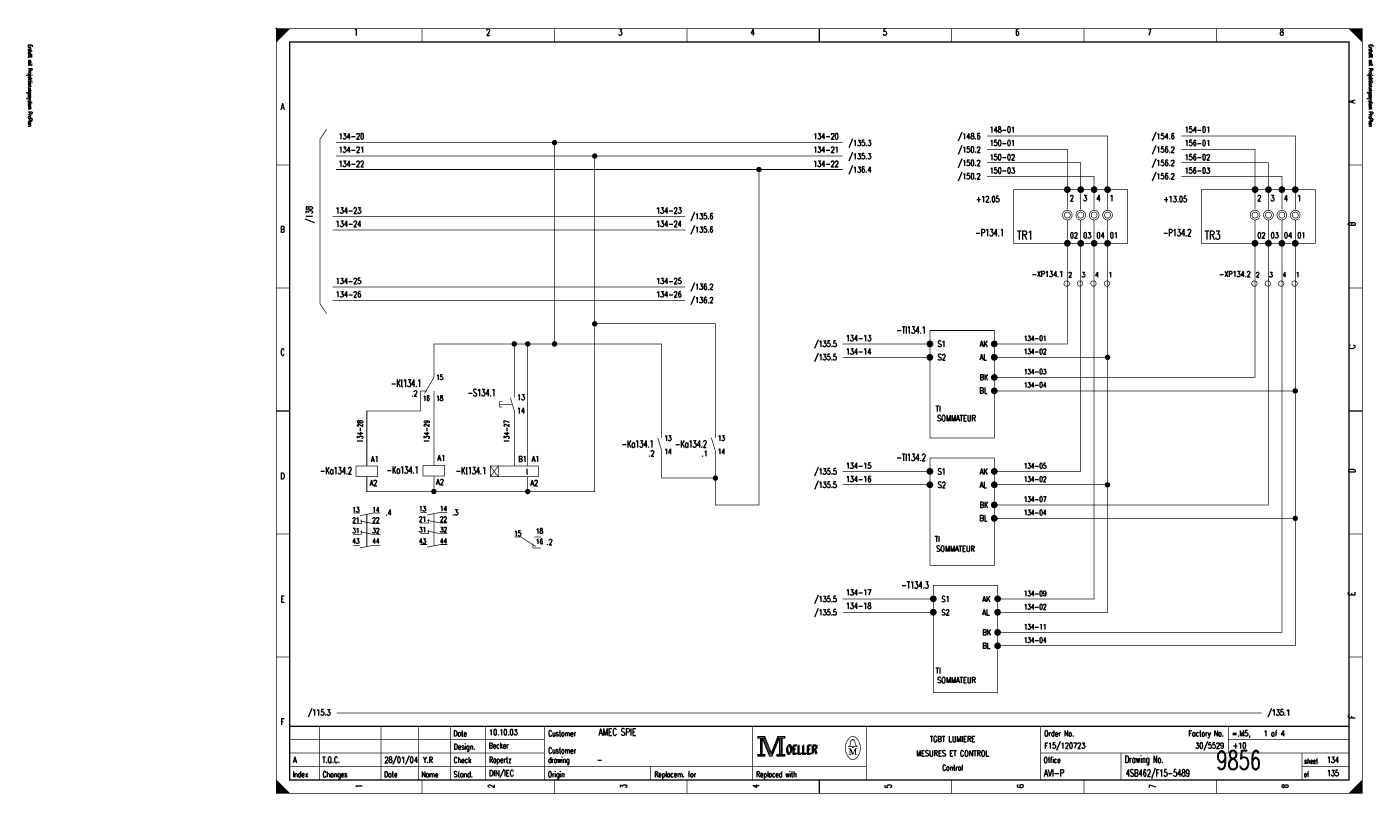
# Model space of a CAD drawing. Header units: centimetres. Extents: x 0 to 491, y -1040 to 69.
# Tile 89 of 181: x 191 to 241, y -520 to -491. Entities that reach past the tile are written whole.
import ezdxf
from ezdxf.enums import TextEntityAlignment as Align

# ---------------------------------------------------------------- set-up
doc = ezdxf.new("R2010")
doc.units = ezdxf.units.CM
doc.header["$MEASUREMENT"] = 0
doc.linetypes.add('GESTRICHELT', pattern=[3.75, 3, -0.75])
doc.linetypes.add('STRICH-PUNKT', pattern=[4.7, 3, -0.75, 0.2, -0.75])
doc.layers.get('0').update_dxf_attribs({"color": 9, "linetype": 'CONTINUOUS'})
doc.styles.get("Standard").update_dxf_attribs({"font": 'romans.shx', "bigfont": 'TXT.shx'})

# ---------------------------------------------------------------- blocks, each defined once
blk = doc.blocks.new('BCIRCLE_FILLED')
at = {"color": 0, "linetype": 'Continuous', "const_width": 1, "flags": 128}
blk.add_lwpolyline([(0.5, 0, 1), (-0.5, 0, 1)], format="xyb", close=True, dxfattribs=at)

msp = doc.modelspace()

# ---------------------------------------------------------------- linework, layer by layer
at = {"color": 0}
for points, const_width in [([(199.95, -491.5), (200.05, -491.5)], 0.025), ([(199.95, -491.5), (200.05, -491.5)], 0.025), ([(199.95, -491.5), (200.05, -491.5)], 0.025), ([(199.95, -491.5), (200.05, -491.5)], 0.025), ([(199.95, -491.5), (200.05, -491.5)], 0.025), ([(199.95, -491.5), (200.05, -491.5)], 0.025), ([(200, -491.45), (200, -491.55)], 0.025), ([(200, -491.45), (200, -491.55)], 0.025), ([(200, -491.45), (200, -491.55)], 0.025), ([(200, -491.45), (200, -491.55)], 0.025), ([(200, -491.45), (200, -491.55)], 0.025), ([(200, -491.45), (200, -491.55)], 0.025), ([(205.438, -491.5), (205.438, -492)], 0.025), ([(210.375, -491.5), (210.375, -492)], 0.025), ([(215.312, -491.5), (215.312, -492)], 0.025), ([(220.25, -492), (220.25, -491.5)], 0.05), ([(220.25, -491.5), (220.25, -492)], 0.025), ([(225.188, -491.5), (225.188, -492)], 0.025), ([(230.125, -491.5), (230.125, -492)], 0.025), ([(235.062, -491.5), (235.062, -492)], 0.025), ([(201.875, -495.25), (201.625, -495.625)], 0.025), ([(201.625, -495.625), (201.625, -501.75)], 0.025), ([(200, -496.583), (200.5, -496.583)], 0.025), ([(240.5, -496.583), (240, -496.583)], 0.025), ([(229.5, -498.25), (229.5, -497.5)], 0.025), ([(230, -498.25), (230, -497.5)], 0.025), ([(230.5, -498.25), (230.5, -497.5)], 0.025), ([(231, -498.25), (231, -497.5)], 0.025), ([(236.5, -498.25), (236.5, -497.5)], 0.025), ([(237, -498.25), (237, -497.5)], 0.025), ([(237.5, -498.25), (237.5, -497.5)], 0.025), ([(238, -498.25), (238, -497.5)], 0.025), ([(229.5, -498.65), (229.5, -499.5)], 0.025), ([(230, -498.65), (230, -499.5)], 0.025), ([(230.5, -498.65), (230.5, -499.5)], 0.025), ([(231, -498.65), (231, -499.5)], 0.025), ([(236.5, -498.65), (236.5, -499.5)], 0.025), ([(237, -498.65), (237, -499.5)], 0.025), ([(237.5, -498.65), (237.5, -499.5)], 0.025), ([(238, -498.65), (238, -499.5)], 0.025), ([(200, -501.167), (200.5, -501.167)], 0.025), ([(240.5, -501.167), (240, -501.167)], 0.025), ([(201.625, -501.75), (201.875, -502.125)], 0.025), ([(205.875, -504.5), (205.525, -505.1)], 0.025), ([(205.375, -505), (205.625, -505)], 0.025), ([(205.375, -505.25), (205.375, -505)], 0.025), ([(205.875, -505.25), (205.875, -505)], 0.025), ([(208.725, -505.25), (208.875, -505.75)], 0.025), ([(200.5, -505.75), (200, -505.75)], 0.05), ([(200, -505.75), (200.5, -505.75)], 0.025), ([(240, -505.75), (240.5, -505.75)], 0.05), ([(240.5, -505.75), (240, -505.75)], 0.025), ([(214.225, -506.75), (214.375, -507.25)], 0.025), ([(216.225, -506.75), (216.375, -507.25)], 0.025), ([(202.875, -509.55), (203.125, -509.55)], 0.025), ([(205.375, -509.525), (205.625, -509.525)], 0.025), ([(200, -510.333), (200.5, -510.333)], 0.025), ([(209.625, -510.45), (209.875, -510.45)], 0.025), ([(240.5, -510.333), (240, -510.333)], 0.025), ([(202.875, -510.75), (203.125, -510.75)], 0.025), ([(205.375, -510.725), (205.625, -510.725)], 0.025), ([(200, -514.917), (200.5, -514.917)], 0.025), ([(240.5, -514.917), (240, -514.917)], 0.025), ([(240, -517.5), (200.5, -517.5)], 0.05), ([(201.6, -519.5), (201.6, -517.5)], 0.025), ([(203.9, -519.5), (203.9, -517.5)], 0.025), ([(205.3, -519.5), (205.3, -517.5)], 0.025), ([(206.5, -517.5), (206.5, -519.5)], 0.025), ([(207.8, -517.5), (207.8, -519.5)], 0.025), ([(210, -517.5), (210, -519.5)], 0.025), ([(217.75, -517.5), (217.75, -519.5)], 0.025), ([(222, -517.5), (222, -519.5)], 0.025), ([(228.5, -517.5), (228.5, -519.5)], 0.025), ([(235.5, -517.5), (235.5, -518.5)], 0.025), ([(200.5, -518), (210, -518)], 0.025), ([(218.15, -517.95), (218.4, -518.58)], 0.025), ([(218.47, -518.51), (218.7, -517.94)], 0.025), ([(221.46, -518.01), (221.55, -518.01)], 0.025), ([(235.5, -518), (240, -518)], 0.025), ([(200.5, -518.5), (210, -518.5)], 0.025), ([(218.4, -518.58), (218.46, -518.58)], 0.025), ([(221.35, -518.33), (221.42, -518.33)], 0.025), ([(221.39, -518.54), (221.43, -518.54)], 0.025), ([(221.42, -518.33), (221.51, -518.54)], 0.025), ([(221.51, -518.54), (221.59, -518.33)], 0.025), ([(221.65, -518.54), (221.57, -518.54)], 0.025), ([(221.59, -518.54), (221.59, -518.33)], 0.025), ([(221.59, -518.33), (221.65, -518.33)], 0.025), ([(221.61, -518.33), (221.61, -518.54)], 0.025), ([(228.5, -518.5), (240, -518.5)], 0.025), ([(231.5, -518.5), (231.5, -519.5)], 0.025), ([(238.25, -518.5), (238.25, -519.5)], 0.025), ([(200.5, -519), (222, -519)], 0.025), ([(213.95, -519), (213.95, -519.5)], 0.025), ([(238.25, -519), (240, -519)], 0.025), ([(205.438, -520), (205.438, -519.5)], 0.025), ([(210.375, -520), (210.375, -519.5)], 0.025), ([(215.312, -520), (215.312, -519.5)], 0.025), ([(220.25, -519.5), (220.25, -520)], 0.05), ([(220.25, -520), (220.25, -519.5)], 0.025), ([(225.188, -520), (225.188, -519.5)], 0.025), ([(230.125, -520), (230.125, -519.5)], 0.025), ([(235.062, -520), (235.062, -519.5)], 0.025), ([(240.5, -519.5), (240, -520)], 0.025), ([(200.475, -520), (200.475, -519.975)], 0.025)]:
    msp.add_lwpolyline(points, dxfattribs=dict(at, const_width=const_width))
at = {"color": 0, "const_width": 0.025, "flags": 128}
for points in [[(200, -505.75), (200, -491.5), (240.5, -491.5), (240.5, -520), (200, -520), (200, -505.75)], [(200, -491.5), (200.5, -491.5), (200, -492), (200, -491.5)], [(200.025, -491.5), (200.025, -491.975), (200.05, -491.95), (200.05, -491.5), (200.075, -491.5), (200.075, -491.925), (200.1, -491.9), (200.1, -491.5), (200.125, -491.5), (200.125, -491.875), (200.15, -491.85), (200.15, -491.5), (200.175, -491.5), (200.175, -491.825), (200.2, -491.8)], [(200.2, -491.8), (200.2, -491.5), (200.225, -491.5), (200.225, -491.775), (200.25, -491.75), (200.25, -491.5), (200.275, -491.5), (200.275, -491.725), (200.3, -491.7), (200.3, -491.5), (200.325, -491.5), (200.325, -491.675), (200.35, -491.65), (200.35, -491.5), (200.375, -491.5)], [(200.375, -491.5), (200.375, -491.625), (200.4, -491.6), (200.4, -491.5), (200.425, -491.5), (200.425, -491.575), (200.45, -491.55), (200.45, -491.5), (200.475, -491.5), (200.475, -491.525)], [(240, -491.5), (240.5, -492), (240.475, -491.975), (240.475, -491.5), (240.45, -491.5), (240.45, -491.95), (240.425, -491.925), (240.425, -491.5), (240.4, -491.5), (240.4, -491.9), (240.375, -491.875), (240.375, -491.5), (240.35, -491.5), (240.35, -491.85), (240.325, -491.825)], [(240.15, -491.65), (240.15, -491.5), (240.125, -491.5), (240.125, -491.625), (240.1, -491.6), (240.1, -491.5), (240.075, -491.5), (240.075, -491.575), (240.05, -491.55), (240.05, -491.5), (240.025, -491.5), (240.025, -491.525)], [(240.325, -491.825), (240.325, -491.5), (240.3, -491.5), (240.3, -491.8), (240.275, -491.775), (240.275, -491.5), (240.25, -491.5), (240.25, -491.75), (240.225, -491.725), (240.225, -491.5), (240.2, -491.5), (240.2, -491.7), (240.175, -491.675), (240.175, -491.5), (240.15, -491.5)], [(231, -497.5), (231, -495.5), (226.5, -495.5)], [(238, -497.5), (238, -495.5), (233.75, -495.5)], [(221.125, -495.75), (202.225, -495.75)], [(210.375, -495.75), (210.375, -503.25), (209.375, -503.25)], [(229.5, -497.5), (229.5, -496), (226.5, -496)], [(236.5, -497.5), (236.5, -496), (233.75, -496)], [(221.125, -496.25), (202.225, -496.25)], [(216.375, -506.75), (216.375, -502.5), (211.875, -502.5), (211.875, -496.25)], [(230, -497.5), (230, -496.5), (226.5, -496.5)], [(237, -497.5), (237, -496.5), (233.75, -496.5)], [(221.125, -496.75), (202.225, -496.75)], [(218, -496.75), (218, -509.25), (216.375, -509.25), (216.375, -508.25)], [(230.5, -497.5), (230.5, -497), (226.5, -497)], [(237.5, -497.5), (237.5, -497), (233.75, -497)], [(215.25, -498.5), (202.1, -498.5)], [(215.25, -499), (202.1, -499)], [(229.5, -499.5), (229.5, -503.25), (226.75, -503.25)], [(230, -499.5), (230, -508), (226.75, -508)], [(231, -499.5), (231, -503.75), (226.75, -503.75)], [(230.5, -499.5), (230.5, -512.75), (226.875, -512.75)], [(226.9, -504.5), (236.5, -504.5), (236.5, -499.5)], [(226.9, -505), (238, -505), (238, -499.5)], [(226.9, -509.25), (237, -509.25), (237, -499.5)], [(237.5, -499.5), (237.5, -514), (226.9, -514)], [(215.25, -501.125), (202.1, -501.125)], [(215.25, -501.625), (202.1, -501.625)], [(211.875, -502.5), (211.875, -508.75), (209.375, -508.75)], [(205.875, -504.5), (205.875, -503.25), (208.875, -503.25)], [(208.875, -505.25), (208.875, -503.25), (209.375, -503.25), (209.375, -507.8)], [(210.375, -503.25), (214.375, -503.25), (214.375, -506.75)], [(224.375, -503.25), (221.125, -503.25)], [(224.375, -503.75), (221.125, -503.75)], [(231, -503.75), (231, -508.5)], [(226.9, -514.5), (238, -514.5), (238, -505)], [(203.375, -507.8), (203.375, -505.75), (205.375, -505.75), (205.375, -505.25)], [(205.875, -507.775), (205.875, -505.25)], [(208.425, -505.4), (208.325, -505.4), (208.325, -505.6), (208.425, -505.6)], [(208.875, -507.8), (208.875, -505.75)], [(216.375, -507.25), (216.375, -508.25), (214.375, -508.25), (214.375, -507.25)], [(207.975, -508.2), (209.775, -508.2), (209.775, -507.8), (207.975, -507.8), (207.975, -508.2), (208.275, -507.8), (208.275, -508.2), (207.975, -507.8)], [(224.375, -508), (221.125, -508)], [(205.875, -508.75), (203.375, -508.75), (203.375, -508.2)], [(209.375, -508.2), (209.375, -508.75), (205.875, -508.75), (205.875, -508.175)], [(224.375, -508.5), (221.125, -508.5)], [(226.75, -508.5), (231, -508.5), (231, -513.25), (226.875, -513.25)], [(203.125, -509.65), (203.625, -509.55), (203.875, -509.55)], [(205.625, -509.625), (206.125, -509.525), (206.375, -509.525)], [(202.875, -509.95), (203.175, -509.95), (203.175, -509.8)], [(203.125, -509.85), (203.625, -509.95), (203.875, -509.95)], [(205.375, -509.925), (205.675, -509.925), (205.675, -509.775)], [(205.625, -509.825), (206.125, -509.925), (206.375, -509.925)], [(238, -509.75), (226.9, -509.75)], [(202.875, -510.35), (203.175, -510.35), (203.175, -510.2)], [(203.125, -510.25), (203.625, -510.35), (203.875, -510.35)], [(205.375, -510.325), (205.675, -510.325), (205.675, -510.175)], [(205.625, -510.225), (206.125, -510.325), (206.375, -510.325)], [(208.875, -510.45), (209.125, -510.45), (209.675, -510.8)], [(203.125, -510.85), (203.625, -510.75), (203.875, -510.75)], [(205.625, -510.825), (206.125, -510.725), (206.375, -510.725)], [(209.575, -510.7), (209.575, -510.85), (209.875, -510.85)], [(224.5, -512.75), (221.125, -512.75)], [(224.5, -513.25), (221.125, -513.25)], [(217.95, -517.88), (217.95, -517.95), (218.05, -517.95), (218.05, -518.55), (217.95, -518.55), (217.95, -518.62), (218.22, -518.62), (218.22, -518.55), (218.12, -518.55), (218.12, -517.95), (218.22, -517.95), (218.22, -517.88), (217.95, -517.88)], [(218.07, -517.93), (218.07, -518.57), (218.1, -518.57), (218.1, -517.93)], [(218.12, -517.95), (218.39, -518.62), (218.49, -518.62), (218.76, -517.95)], [(218.18, -517.95), (218.42, -518.54), (218.46, -518.54)], [(218.22, -517.88), (218.46, -518.48), (218.7, -517.88)], [(218.22, -517.95), (218.44, -518.51), (218.47, -518.51)], [(218.46, -518.58), (218.49, -518.58), (218.74, -517.95)], [(218.46, -518.54), (218.48, -518.54), (218.72, -517.95)], [(218.76, -517.95), (218.76, -518.55), (218.66, -518.55), (218.66, -518.62), (218.71, -518.62)], [(218.7, -517.88), (218.7, -517.95), (218.8, -517.95), (218.8, -518.55), (218.7, -518.55), (218.7, -518.62), (218.97, -518.62), (218.97, -518.55), (218.87, -518.55), (218.87, -517.95), (218.97, -517.95), (218.97, -517.88), (218.7, -517.88)], [(218.78, -517.93), (218.78, -518.57), (218.83, -518.57), (218.83, -517.93), (218.85, -517.93), (218.85, -518.57)], [(221.48, -518.26), (221.35, -518.26), (221.35, -518.24), (221.4, -518.2), (221.43, -518.04)], [(221.48, -518.01), (221.48, -517.98), (221.52, -517.98), (221.52, -518.01)], [(221.52, -518.26), (221.65, -518.26), (221.65, -518.24), (221.6, -518.2), (221.57, -518.04)], [(221.39, -518.33), (221.39, -518.54), (221.35, -518.54)], [(221.39, -518.33), (221.48, -518.54), (221.51, -518.54)], [(200, -519.5), (200, -520), (200.5, -520), (200, -519.5), (200.025, -519.525), (200.025, -520), (200.05, -520), (200.05, -519.55), (200.075, -519.575), (200.075, -520), (200.1, -520), (200.1, -519.6), (200.125, -519.625), (200.125, -520), (200.15, -520)], [(240.475, -519.525), (240.475, -520), (240.45, -520), (240.45, -519.55), (240.425, -519.575), (240.425, -520), (240.4, -520), (240.4, -519.6), (240.375, -519.625), (240.375, -520), (240.35, -520), (240.35, -519.65), (240.325, -519.675), (240.325, -520), (240.3, -520)], [(200.15, -520), (200.15, -519.65), (200.175, -519.675), (200.175, -520), (200.2, -520), (200.2, -519.7), (200.225, -519.725), (200.225, -520), (200.25, -520), (200.25, -519.75), (200.275, -519.775), (200.275, -520), (200.3, -520), (200.3, -519.8), (200.325, -519.825)], [(200.325, -519.825), (200.325, -520), (200.35, -520), (200.35, -519.85), (200.375, -519.875), (200.375, -520), (200.4, -520), (200.4, -519.9), (200.425, -519.925), (200.425, -520), (200.45, -520), (200.45, -519.95), (200.475, -519.975)], [(240.125, -519.875), (240.125, -520), (240.1, -520), (240.1, -519.9), (240.075, -519.925), (240.075, -520), (240.05, -520), (240.05, -519.95), (240.025, -519.975), (240.025, -520)], [(240.3, -520), (240.3, -519.7), (240.275, -519.725), (240.275, -520), (240.25, -520), (240.25, -519.75), (240.225, -519.775), (240.225, -520), (240.2, -520), (240.2, -519.8), (240.175, -519.825), (240.175, -520), (240.15, -520), (240.15, -519.85), (240.125, -519.875)]]:
    msp.add_lwpolyline(points, dxfattribs=at)
at = {"color": 0, "flags": 128}
for points, const_width in [([(200, -491.5), (240.5, -491.5), (240.5, -520), (200, -520)], 0.025), ([(200.5, -492), (240, -492), (240, -519.5), (200.5, -519.5)], 0.05), ([(200.5, -492), (240, -492), (240, -519.5), (200.5, -519.5)], 0.025), ([(231.75, -499.5), (227.5, -499.5), (227.5, -497.5), (231.75, -497.5)], 0.025), ([(238.75, -499.5), (234.5, -499.5), (234.5, -497.5), (238.75, -497.5)], 0.025), ([(224.375, -502.75), (226.775, -502.75), (226.775, -506.75), (224.375, -506.75)], 0.025), ([(224.375, -507.5), (226.775, -507.5), (226.775, -511.5), (224.375, -511.5)], 0.025), ([(202.975, -508.2), (203.775, -508.2), (203.775, -507.8), (202.975, -507.8)], 0.025), ([(205.475, -508.175), (206.275, -508.175), (206.275, -507.775), (205.475, -507.775)], 0.025), ([(224.5, -512.25), (226.9, -512.25), (226.9, -516.25), (224.5, -516.25)], 0.025), ([(217.97, -517.9), (218.2, -517.9), (218.2, -517.93), (217.97, -517.93)], 0.025), ([(218.72, -517.9), (218.95, -517.9), (218.95, -517.93), (218.72, -517.93)], 0.025), ([(217.97, -518.57), (218.2, -518.57), (218.2, -518.6), (217.97, -518.6)], 0.025), ([(218.68, -518.57), (218.95, -518.57), (218.95, -518.6), (218.68, -518.6)], 0.025), ([(221.48, -518.26), (221.52, -518.26), (221.52, -518.29), (221.48, -518.29)], 0.025)]:
    msp.add_lwpolyline(points, close=True, dxfattribs=dict(at, const_width=const_width))
for points, const_width in [([(229.6, -497.5, 1), (229.4, -497.5, 1)], 0.05), ([(229.55, -497.5, 1), (229.45, -497.5, 1)], 0.05), ([(229.525, -497.5, 1), (229.475, -497.5, 1)], 0.05), ([(230.1, -497.5, 1), (229.9, -497.5, 1)], 0.05), ([(230.05, -497.5, 1), (229.95, -497.5, 1)], 0.05), ([(230.025, -497.5, 1), (229.975, -497.5, 1)], 0.05), ([(230.6, -497.5, 1), (230.4, -497.5, 1)], 0.05), ([(230.55, -497.5, 1), (230.45, -497.5, 1)], 0.05), ([(230.525, -497.5, 1), (230.475, -497.5, 1)], 0.05), ([(231.1, -497.5, 1), (230.9, -497.5, 1)], 0.05), ([(231.05, -497.5, 1), (230.95, -497.5, 1)], 0.05), ([(231.025, -497.5, 1), (230.975, -497.5, 1)], 0.05), ([(236.6, -497.5, 1), (236.4, -497.5, 1)], 0.05), ([(236.55, -497.5, 1), (236.45, -497.5, 1)], 0.05), ([(236.525, -497.5, 1), (236.475, -497.5, 1)], 0.05), ([(237.1, -497.5, 1), (236.9, -497.5, 1)], 0.05), ([(237.05, -497.5, 1), (236.95, -497.5, 1)], 0.05), ([(237.025, -497.5, 1), (236.975, -497.5, 1)], 0.05), ([(237.6, -497.5, 1), (237.4, -497.5, 1)], 0.05), ([(237.55, -497.5, 1), (237.45, -497.5, 1)], 0.05), ([(237.525, -497.5, 1), (237.475, -497.5, 1)], 0.05), ([(238.1, -497.5, 1), (237.9, -497.5, 1)], 0.05), ([(238.05, -497.5, 1), (237.95, -497.5, 1)], 0.05), ([(238.025, -497.5, 1), (237.975, -497.5, 1)], 0.05), ([(229.68, -498.45, 1), (229.32, -498.45, 1)], 0.025), ([(229.611, -498.45, 1), (229.389, -498.45, 1)], 0.025), ([(230.18, -498.45, 1), (229.82, -498.45, 1)], 0.025), ([(230.111, -498.45, 1), (229.889, -498.45, 1)], 0.025), ([(230.68, -498.45, 1), (230.32, -498.45, 1)], 0.025), ([(230.611, -498.45, 1), (230.389, -498.45, 1)], 0.025), ([(231.18, -498.45, 1), (230.82, -498.45, 1)], 0.025), ([(231.111, -498.45, 1), (230.889, -498.45, 1)], 0.025), ([(236.68, -498.45, 1), (236.32, -498.45, 1)], 0.025), ([(236.611, -498.45, 1), (236.389, -498.45, 1)], 0.025), ([(237.18, -498.45, 1), (236.82, -498.45, 1)], 0.025), ([(237.111, -498.45, 1), (236.889, -498.45, 1)], 0.025), ([(237.68, -498.45, 1), (237.32, -498.45, 1)], 0.025), ([(237.611, -498.45, 1), (237.389, -498.45, 1)], 0.025), ([(238.18, -498.45, 1), (237.82, -498.45, 1)], 0.025), ([(238.111, -498.45, 1), (237.889, -498.45, 1)], 0.025), ([(229.6, -499.5, 1), (229.4, -499.5, 1)], 0.05), ([(229.55, -499.5, 1), (229.45, -499.5, 1)], 0.05), ([(229.525, -499.5, 1), (229.475, -499.5, 1)], 0.05), ([(230.1, -499.5, 1), (229.9, -499.5, 1)], 0.05), ([(230.05, -499.5, 1), (229.95, -499.5, 1)], 0.05), ([(230.025, -499.5, 1), (229.975, -499.5, 1)], 0.05), ([(230.6, -499.5, 1), (230.4, -499.5, 1)], 0.05), ([(230.55, -499.5, 1), (230.45, -499.5, 1)], 0.05), ([(230.525, -499.5, 1), (230.475, -499.5, 1)], 0.05), ([(231.1, -499.5, 1), (230.9, -499.5, 1)], 0.05), ([(231.05, -499.5, 1), (230.95, -499.5, 1)], 0.05), ([(231.025, -499.5, 1), (230.975, -499.5, 1)], 0.05), ([(236.6, -499.5, 1), (236.4, -499.5, 1)], 0.05), ([(236.55, -499.5, 1), (236.45, -499.5, 1)], 0.05), ([(236.525, -499.5, 1), (236.475, -499.5, 1)], 0.05), ([(237.1, -499.5, 1), (236.9, -499.5, 1)], 0.05), ([(237.05, -499.5, 1), (236.95, -499.5, 1)], 0.05), ([(237.025, -499.5, 1), (236.975, -499.5, 1)], 0.05), ([(237.6, -499.5, 1), (237.4, -499.5, 1)], 0.05), ([(237.55, -499.5, 1), (237.45, -499.5, 1)], 0.05), ([(237.525, -499.5, 1), (237.475, -499.5, 1)], 0.05), ([(238.1, -499.5, 1), (237.9, -499.5, 1)], 0.05), ([(238.05, -499.5, 1), (237.95, -499.5, 1)], 0.05), ([(238.025, -499.5, 1), (237.975, -499.5, 1)], 0.05), ([(229.575, -501, 1), (229.375, -501, 1)], 0.025), ([(230.075, -501, 1), (229.875, -501, 1)], 0.025), ([(230.575, -501, 1), (230.375, -501, 1)], 0.025), ([(231.075, -501, 1), (230.875, -501, 1)], 0.025), ([(236.575, -501, 1), (236.375, -501, 1)], 0.025), ([(237.075, -501, 1), (236.875, -501, 1)], 0.025), ([(237.575, -501, 1), (237.375, -501, 1)], 0.025), ([(238.075, -501, 1), (237.875, -501, 1)], 0.025), ([(224.475, -503.25, 1), (224.275, -503.25, 1)], 0.05), ([(224.425, -503.25, 1), (224.325, -503.25, 1)], 0.05), ([(224.4, -503.25, 1), (224.35, -503.25, 1)], 0.05), ([(226.875, -503.25, 1), (226.675, -503.25, 1)], 0.05), ([(226.825, -503.25, 1), (226.725, -503.25, 1)], 0.05), ([(226.8, -503.25, 1), (226.75, -503.25, 1)], 0.05), ([(224.475, -503.75, 1), (224.275, -503.75, 1)], 0.05), ([(224.425, -503.75, 1), (224.325, -503.75, 1)], 0.05), ([(224.4, -503.75, 1), (224.35, -503.75, 1)], 0.05), ([(226.875, -503.75, 1), (226.675, -503.75, 1)], 0.05), ([(226.825, -503.75, 1), (226.725, -503.75, 1)], 0.05), ([(226.8, -503.75, 1), (226.75, -503.75, 1)], 0.05), ([(226.875, -504.5, 1), (226.675, -504.5, 1)], 0.05), ([(226.825, -504.5, 1), (226.725, -504.5, 1)], 0.05), ([(226.8, -504.5, 1), (226.75, -504.5, 1)], 0.05), ([(226.875, -505, 1), (226.675, -505, 1)], 0.05), ([(226.825, -505, 1), (226.725, -505, 1)], 0.05), ([(226.8, -505, 1), (226.75, -505, 1)], 0.05), ([(224.475, -508, 1), (224.275, -508, 1)], 0.05), ([(224.425, -508, 1), (224.325, -508, 1)], 0.05), ([(224.4, -508, 1), (224.35, -508, 1)], 0.05), ([(226.875, -508, 1), (226.675, -508, 1)], 0.05), ([(226.825, -508, 1), (226.725, -508, 1)], 0.05), ([(226.8, -508, 1), (226.75, -508, 1)], 0.05), ([(224.475, -508.5, 1), (224.275, -508.5, 1)], 0.05), ([(224.425, -508.5, 1), (224.325, -508.5, 1)], 0.05), ([(224.4, -508.5, 1), (224.35, -508.5, 1)], 0.05), ([(226.875, -508.5, 1), (226.675, -508.5, 1)], 0.05), ([(226.825, -508.5, 1), (226.725, -508.5, 1)], 0.05), ([(226.8, -508.5, 1), (226.75, -508.5, 1)], 0.05), ([(226.875, -509.25, 1), (226.675, -509.25, 1)], 0.05), ([(226.825, -509.25, 1), (226.725, -509.25, 1)], 0.05), ([(226.8, -509.25, 1), (226.75, -509.25, 1)], 0.05), ([(226.875, -509.75, 1), (226.675, -509.75, 1)], 0.05), ([(226.825, -509.75, 1), (226.725, -509.75, 1)], 0.05), ([(226.8, -509.75, 1), (226.75, -509.75, 1)], 0.05), ([(224.6, -512.75, 1), (224.4, -512.75, 1)], 0.05), ([(224.55, -512.75, 1), (224.45, -512.75, 1)], 0.05), ([(224.525, -512.75, 1), (224.475, -512.75, 1)], 0.05), ([(227, -512.75, 1), (226.8, -512.75, 1)], 0.05), ([(226.95, -512.75, 1), (226.85, -512.75, 1)], 0.05), ([(226.925, -512.75, 1), (226.875, -512.75, 1)], 0.05), ([(224.6, -513.25, 1), (224.4, -513.25, 1)], 0.05), ([(224.55, -513.25, 1), (224.45, -513.25, 1)], 0.05), ([(224.525, -513.25, 1), (224.475, -513.25, 1)], 0.05), ([(227, -513.25, 1), (226.8, -513.25, 1)], 0.05), ([(226.95, -513.25, 1), (226.85, -513.25, 1)], 0.05), ([(226.925, -513.25, 1), (226.875, -513.25, 1)], 0.05), ([(227, -514, 1), (226.8, -514, 1)], 0.05), ([(226.95, -514, 1), (226.85, -514, 1)], 0.05), ([(226.925, -514, 1), (226.875, -514, 1)], 0.05), ([(227, -514.5, 1), (226.8, -514.5, 1)], 0.05), ([(226.95, -514.5, 1), (226.85, -514.5, 1)], 0.05), ([(226.925, -514.5, 1), (226.875, -514.5, 1)], 0.05)]:
    msp.add_lwpolyline(points, format="xyb", close=True, dxfattribs=dict(at, const_width=const_width))
at = {"color": 0, "linetype": 'GESTRICHELT', "const_width": 0.025}
for points in [[(208.575, -505.5), (208.325, -505.5)], [(208.775, -505.5), (208.575, -505.5)], [(205.875, -510.775), (205.875, -509.575)], [(203.375, -510.8), (203.375, -509.6)]]:
    msp.add_lwpolyline(points, dxfattribs=at)
at = {"color": 0, "linetype": 'STRICH-PUNKT', "const_width": 0.025, "flags": 128}
msp.add_lwpolyline([(236.75, -517), (202.25, -517)], dxfattribs=at)
at = {"color": 0, "const_width": 0.025, "flags": 128}
for points in [[(221.35, -517.961, 0.373815), (221.349, -518.657, 0.373815)], [(221.649, -517.96, 0.530775), (221.351, -517.959, 0.530775)], [(221.46, -518.01, 0.414214), (221.43, -518.04, 0.414214)], [(221.57, -518.04, 0.414214), (221.54, -518.01, 0.414214)], [(221.65, -518.66, 0.378582), (221.646, -517.956, 0.378582)], [(221.35, -518.66, 0.532213), (221.649, -518.661, 0.532213)]]:
    msp.add_lwpolyline(points, format="xyb", dxfattribs=at)

# ---------------------------------------------------------------- block references
at = {"color": 0, "xscale": 0.1, "yscale": 0.1, "zscale": 0.1}
for p in [(210.375, -495.75), (211.875, -496.25), (218, -496.75), (211.875, -502.5), (208.875, -503.25), (209.375, -503.25), (210.375, -503.25), (231, -503.75), (238, -505), (216.375, -508.25), (231, -508.5), (205.875, -508.75), (209.375, -508.75), (238, -509.75)]:
    msp.add_blockref('BCIRCLE_FILLED', p, dxfattribs=at)

# ---------------------------------------------------------------- texts
at = {"color": 0}
for s, height, width, p in [('1', 0.238, 0.672, (202.965, -491.514)), ('2', 0.238, 0.672, (207.899, -491.514)), ('3', 0.238, 0.672, (212.832, -491.514)), ('4', 0.238, 0.672, (217.766, -491.514)), ('5', 0.238, 0.672, (222.699, -491.514)), ('6', 0.238, 0.672, (227.632, -491.514)), ('7', 0.238, 0.672, (232.566, -491.514)), ('8', 0.238, 0.672, (237.499, -491.514)), ('A', 0.238, 0.76, (200.233, -494.283)), ('+12.05', 0.2143, 0.68, (226.532, -497.747)), ('+13.05', 0.2143, 0.68, (233.524, -497.747)), ('B', 0.238, 0.76, (200.233, -498.861)), ('-P134.1', 0.2619, 0.691429, (226.603, -498.975)), ('-P134.2', 0.2619, 0.691429, (233.595, -498.975)), ('C', 0.238, 0.76, (200.233, -503.439)), ('D', 0.238, 0.76, (200.233, -508.053)), ('t', 0.191, 0.6, (209.354, -507.911)), ('E', 0.238, 0.76, (200.233, -512.632)), ('F', 0.238, 0.76, (200.233, -517.21)), ('TGBT LUMIERE', 0.21431, 0.754667, (225.219, -517.87)), ('MESURES ET CONTROL', 0.21431, 0.752889, (225.219, -518.403)), ('Control', 0.2143, 0.622857, (225.219, -518.935))]:
    msp.add_text(s, height=height, dxfattribs=dict(at, width=width)).set_placement(p, align=Align.TOP_CENTER)
for s, height, rotation, width, p in [('Erstellt mit Projektierungssystem ProPlan', 0.14288, 270, 0.622634, (190.702, -492.094)), ('Erstellt mit Projektierungssystem ProPlan', 0.14288, 270, 0.622634, (240.702, -492.094)), ('134-28', 0.1905, 90, 0.676, (203.277, -506.934)), ('134-29', 0.1905, 90, 0.676, (205.761, -506.934)), ('134-27', 0.1905, 90, 0.676, (208.742, -506.934))]:
    msp.add_text(s, height=height, rotation=rotation, dxfattribs=dict(at, width=width)).set_placement(p, align=Align.BOTTOM_LEFT)
at = {"color": 0, "width": 0.76}
for s, p in [('A', (239.991, -494.283)), ('B', (239.991, -498.861)), ('C', (239.992, -503.439)), ('D', (239.992, -508.053)), ('E', (239.991, -512.632)), ('F', (239.991, -517.21))]:
    msp.add_text(s, height=0.238, rotation=90, dxfattribs=at).set_placement(p, align=Align.TOP_LEFT)
at = {"color": 0}
for s, height, width, p in [('134-20', 0.2143, 0.676, (202.32, -495.404)), ('148-01', 0.2143, 0.676, (226.596, -495.156)), ('154-01', 0.2143, 0.676, (233.872, -495.156)), ('134-21', 0.2143, 0.676, (202.32, -495.901)), ('/135.3', 0.2143, 0.68, (221.34, -495.653)), ('150-01', 0.2143, 0.676, (226.596, -495.653)), ('156-01', 0.2143, 0.676, (233.872, -495.653)), ('134-22', 0.2143, 0.676, (202.32, -496.433)), ('/135.3', 0.2143, 0.68, (221.34, -496.149)), ('150-02', 0.2143, 0.676, (226.596, -496.185)), ('156-02', 0.2143, 0.676, (233.872, -496.185)), ('/136.4', 0.2143, 0.68, (221.34, -496.646)), ('150-03', 0.2143, 0.676, (226.596, -496.682)), ('156-03', 0.2143, 0.676, (233.872, -496.682)), ('2', 0.214, 0.672, (229.589, -497.711)), ('3', 0.214, 0.672, (230.086, -497.711)), ('4', 0.214, 0.672, (230.583, -497.711)), ('1', 0.214, 0.672, (231.08, -497.711)), ('2', 0.214, 0.672, (236.581, -497.711)), ('3', 0.214, 0.672, (237.078, -497.711)), ('4', 0.214, 0.672, (237.575, -497.711)), ('1', 0.214, 0.672, (238.072, -497.711)), ('134-23', 0.2143, 0.676, (202.213, -498.172)), ('/135.6', 0.2143, 0.68, (215.448, -498.385)), ('134-24', 0.2143, 0.676, (202.213, -498.669)), ('/135.6', 0.2143, 0.68, (215.448, -498.882)), ('TR3', 0.3334, 0.730667, (234.617, -499.031)), ('TR1', 0.3334, 0.730667, (227.625, -499.031)), ('02', 0.2143, 0.672, (229.594, -499.095)), ('03', 0.2143, 0.672, (230.091, -499.095)), ('04', 0.2143, 0.672, (230.588, -499.095)), ('01', 0.2143, 0.672, (231.085, -499.095)), ('02', 0.2143, 0.672, (236.586, -499.095)), ('03', 0.2143, 0.672, (237.083, -499.095)), ('04', 0.2143, 0.672, (237.58, -499.095)), ('01', 0.2143, 0.672, (238.077, -499.095)), ('134-25', 0.2143, 0.676, (202.213, -500.799)), ('/136.2', 0.2143, 0.68, (215.448, -501.012)), ('134-26', 0.2143, 0.676, (202.213, -501.296)), ('/136.2', 0.2143, 0.68, (215.448, -501.509)), ('134-13', 0.2143, 0.676, (221.237, -502.928)), ('134-01', 0.1905, 0.676, (227.873, -502.943)), ('134-14', 0.2143, 0.676, (221.237, -503.425)), ('S1', 0.2143, 0.716, (224.662, -503.141)), ('AK', 0.2143, 0.76, (226.225, -503.141)), ('134-02', 0.1905, 0.676, (227.873, -503.439)), ('S2', 0.2143, 0.716, (224.662, -503.638)), ('AL', 0.2143, 0.76, (226.224, -503.638)), ('15', 0.1905, 0.672, (205.957, -504.398)), ('15', 0.1905, 0.672, (205.957, -504.398)), ('BK', 0.2143, 0.76, (226.225, -504.384)), ('134-03', 0.1905, 0.676, (227.873, -504.185)), ('BL', 0.2143, 0.76, (226.224, -504.88)), ('134-04', 0.1905, 0.676, (227.873, -504.682)), ('16', 0.1905, 0.672, (205.46, -505.179)), ('18', 0.1905, 0.672, (205.957, -505.179)), ('13', 0.2143, 0.672, (208.974, -505.129)), ('14', 0.2143, 0.672, (208.974, -505.626)), ('TI', 0.2143, 0.76, (224.589, -505.555)), ('SOMMATEUR', 0.2143, 0.76, (224.645, -505.91)), ('13', 0.1905, 0.672, (214.475, -506.669)), ('13', 0.1905, 0.672, (216.462, -506.669)), ('14', 0.1905, 0.672, (214.475, -507.166)), ('14', 0.1905, 0.672, (216.462, -507.166)), ('134-15', 0.2143, 0.676, (221.237, -507.684)), ('S1', 0.2143, 0.716, (224.662, -507.897)), ('AK', 0.2143, 0.76, (226.225, -507.897)), ('134-05', 0.1905, 0.676, (227.873, -507.699)), ('A2', 0.2143, 0.716, (203.474, -508.323)), ('A2', 0.2143, 0.716, (205.958, -508.288)), ('A2', 0.2143, 0.716, (209.472, -508.323)), ('134-16', 0.2143, 0.676, (221.237, -508.181)), ('S2', 0.2143, 0.716, (224.662, -508.394)), ('AL', 0.2143, 0.76, (226.224, -508.394)), ('134-02', 0.1905, 0.676, (227.873, -508.195)), ('134-07', 0.1905, 0.676, (227.873, -508.941)), ('13', 0.1905, 0.672, (202.833, -509.331)), ('.4', 0.2143, 0.684, (204.073, -509.423)), ('.4', 0.2143, 0.684, (204.073, -509.423)), ('13', 0.1905, 0.672, (205.318, -509.296)), ('.3', 0.2143, 0.684, (206.558, -509.423)), ('.3', 0.2143, 0.684, (206.558, -509.423)), ('BK', 0.2143, 0.76, (226.225, -509.139)), ('134-04', 0.1905, 0.676, (227.873, -509.438)), ('21', 0.1905, 0.672, (202.833, -509.722)), ('21', 0.1905, 0.672, (205.318, -509.686)), ('BL', 0.2143, 0.76, (226.224, -509.636)), ('43', 0.1905, 0.672, (202.833, -510.502)), ('31', 0.1905, 0.672, (202.833, -510.112)), ('43', 0.1905, 0.672, (205.318, -510.502)), ('31', 0.1905, 0.672, (205.318, -510.076)), ('15', 0.1905, 0.672, (208.867, -510.218)), ('15', 0.1905, 0.672, (208.867, -510.218)), ('.2', 0.2143, 0.684, (210.071, -510.524)), ('.2', 0.2143, 0.684, (210.071, -510.524)), ('TI', 0.2143, 0.76, (224.553, -510.417)), ('SOMMATEUR', 0.2143, 0.76, (224.609, -510.772)), ('134-17', 0.2143, 0.676, (221.237, -512.405)), ('134-09', 0.1905, 0.676, (227.873, -512.454)), ('134-18', 0.2143, 0.676, (221.237, -512.902)), ('S1', 0.2143, 0.716, (224.804, -512.653)), ('AK', 0.2143, 0.76, (226.332, -512.653)), ('134-02', 0.1905, 0.676, (227.873, -512.951)), ('S2', 0.2143, 0.716, (224.804, -513.15)), ('AL', 0.2143, 0.76, (226.33, -513.15)), ('BK', 0.2143, 0.76, (226.332, -513.895)), ('134-11', 0.1905, 0.676, (227.873, -513.697)), ('BL', 0.2143, 0.76, (226.33, -514.392)), ('134-04', 0.1905, 0.676, (227.873, -514.194)), ('TI', 0.2143, 0.76, (224.589, -515.315)), ('SOMMATEUR', 0.2143, 0.76, (224.645, -515.67)), ('/135.1', 0.2143, 0.68, (236.956, -516.877)), ('Date', 0.2143, 0.64, (206.605, -517.658)), ('Customer', 0.2143, 0.62, (210.14, -517.658)), ('Order No.', 0.2143, 0.656889, (228.633, -517.658)), ('=.M5,    1 of 4', 0.21431, 0.682667, (235.64, -517.658)), ('Design.', 0.2143, 0.636571, (206.619, -518.154)), ('Customer', 0.2143, 0.62, (210.14, -518.296)), ('OELLER', 0.3096, 0.76, (218.996, -518.225)), ('OELLER', 0.3096, 0.76, (218.996, -518.225)), ('OELLER', 0.3096, 0.76, (219.032, -518.19)), ('Drawing No.', 0.26194, 0.646545, (231.643, -518.602)), ('Check', 0.2143, 0.632, (206.612, -518.651)), ('drawing', 0.2143, 0.6, (210.133, -518.651)), ('Office', 0.2143, 0.626667, (228.615, -518.651)), ('sheet', 0.1905, 0.6, (238.338, -518.701)), ('Index', 0.2143, 0.632, (200.609, -519.184)), ('Changes', 0.2143, 0.622857, (201.726, -519.184)), ('Date', 0.2143, 0.64, (204.015, -519.184)), ('Name', 0.2143, 0.64, (205.404, -519.184)), ('Stand.', 0.2143, 0.642667, (206.612, -519.184)), ('Origin', 0.2143, 0.626667, (210.127, -519.184)), ('Replacem. for', 0.21431, 0.627077, (214.097, -519.184)), ('Replaced with', 0.21431, 0.619692, (217.895, -519.184)), ('of', 0.1905, 0.6, (238.323, -519.198))]:
    msp.add_text(s, height=height, dxfattribs=dict(at, width=width)).set_placement(p, align=Align.TOP_LEFT)
for s, height, width, p in [('134-20', 0.2143, 0.676, (220.975, -495.404)), ('/148.6', 0.2143, 0.68, (226.266, -495.404)), ('/154.6', 0.2143, 0.68, (233.506, -495.404)), ('134-21', 0.2143, 0.676, (220.975, -495.901)), ('/150.2', 0.2143, 0.68, (226.266, -495.901)), ('/156.2', 0.2143, 0.68, (233.506, -495.901)), ('134-22', 0.2143, 0.676, (220.975, -496.433)), ('/150.2', 0.2143, 0.68, (226.266, -496.398)), ('/156.2', 0.2143, 0.68, (233.506, -496.398)), ('/150.2', 0.2143, 0.68, (226.266, -496.895)), ('/156.2', 0.2143, 0.68, (233.506, -496.895)), ('134-23', 0.2143, 0.676, (215.119, -498.172)), ('134-24', 0.2143, 0.676, (215.119, -498.669)), ('134-25', 0.2143, 0.676, (215.119, -500.799)), ('134-26', 0.2143, 0.676, (215.119, -501.296)), ('-TI134.1', 0.2619, 0.7, (224.225, -502.595)), ('/135.5', 0.2143, 0.68, (220.907, -503.141)), ('/135.5', 0.2143, 0.68, (220.907, -503.638)), ('-Kt134.1', 0.2619, 0.68, (205.414, -504.582)), ('.2', 0.2143, 0.684, (205.267, -504.987)), ('.2', 0.2143, 0.684, (205.267, -504.987)), ('-S134.1', 0.2619, 0.691429, (208.185, -504.937)), ('-Ka134.1', 0.2619, 0.68, (214.072, -506.854)), ('-Ka134.2', 0.2619, 0.68, (216.059, -506.854)), ('.2', 0.2143, 0.684, (214.105, -507.223)), ('.2', 0.2143, 0.684, (214.105, -507.223)), ('.1', 0.2143, 0.684, (216.092, -507.223)), ('.1', 0.2143, 0.684, (216.092, -507.223)), ('-TI134.2', 0.2619, 0.7, (224.225, -507.351)), ('-Ka134.2', 0.2619, 0.68, (202.821, -507.848)), ('-Ka134.1', 0.2619, 0.68, (205.305, -507.812)), ('-Kt134.1', 0.2619, 0.68, (207.828, -507.848)), ('/135.5', 0.2143, 0.68, (220.907, -507.897)), ('/135.5', 0.2143, 0.68, (220.907, -508.394)), ('14', 0.1905, 0.672, (203.846, -509.331)), ('14', 0.1905, 0.672, (206.366, -509.296)), ('22', 0.1905, 0.672, (203.846, -509.722)), ('22', 0.1905, 0.672, (206.366, -509.686)), ('44', 0.1905, 0.672, (203.846, -510.502)), ('32', 0.1905, 0.672, (203.846, -510.112)), ('44', 0.1905, 0.672, (206.366, -510.502)), ('32', 0.1905, 0.672, (206.366, -510.076)), ('-T134.3', 0.2619, 0.691429, (224.334, -512.107)), ('/135.5', 0.2143, 0.68, (220.907, -512.653)), ('/135.5', 0.2143, 0.68, (220.907, -513.15)), ('/115.3', 0.2143, 0.68, (202.025, -516.877)), ('Factory No.', 0.21431, 0.646545, (235.335, -517.658))]:
    msp.add_text(s, height=height, dxfattribs=dict(at, width=width)).set_placement(p, align=Align.TOP_RIGHT)
at = {"color": 0, "width": 0.678}
msp.add_text('/138', height=0.2381, rotation=90, dxfattribs=at).set_placement((201.226, -498.422), align=Align.MIDDLE_CENTER)
at = {"color": 0}
for s, width, p in [('-XP134.1', 0.7, (229.344, -500.82)), ('-XP134.2', 0.7, (236.336, -500.82)), ('30/5529', 0.675429, (235.346, -518.389))]:
    msp.add_text(s, height=0.2143, dxfattribs=dict(at, width=width)).set_placement(p, align=Align.BOTTOM_RIGHT)
for s, height, width, p in [('2', 0.191, 0.672, (229.54, -500.824)), ('3', 0.191, 0.672, (230.037, -500.824)), ('4', 0.191, 0.672, (230.534, -500.824)), ('1', 0.191, 0.672, (231.031, -500.824)), ('2', 0.191, 0.672, (236.532, -500.824)), ('3', 0.191, 0.672, (237.029, -500.824)), ('4', 0.191, 0.672, (237.526, -500.824)), ('1', 0.191, 0.672, (238.023, -500.824)), ('A1', 0.2143, 0.716, (203.523, -507.706)), ('A1', 0.2143, 0.716, (206.007, -507.67)), ('B1', 0.2143, 0.716, (209.024, -507.706)), ('A1', 0.2143, 0.716, (209.521, -507.706)), ('AMEC SPIE', 0.2619, 0.752889, (212.016, -517.923)), ('Becker', 0.2143, 0.626667, (207.927, -518.389)), ('10.10.03', 0.2143, 0.678, (207.934, -517.892)), ('F15/120723', 0.2143, 0.6832, (228.639, -518.389)), ('+10', 0.2143, 0.68, (235.67, -518.389)), ('9856', 0.7, 0.6928, (235.058, -519.322)), ('A', 0.214, 0.76, (200.621, -518.921)), ('T.Q.C.', 0.2143, 0.728, (201.716, -518.921)), ('28/01/04', 0.2143, 0.678, (204.029, -518.921)), ('Y.R', 0.2143, 0.738667, (205.467, -518.921)), ('Ropertz', 0.2143, 0.622857, (207.932, -518.921)), ('-', 0.214, 0.696, (211.965, -518.921)), ('AVI-P', 0.2619, 0.7472, (228.624, -519.449)), ('4SB462/F15-5489', 0.26194, 0.6928, (231.679, -519.449)), ('134', 0.2143, 0.672, (239.177, -518.921)), ('DIN/IEC', 0.2143, 0.750857, (207.935, -519.418)), ('135', 0.2143, 0.672, (239.177, -519.418))]:
    msp.add_text(s, height=height, dxfattribs=dict(at, width=width)).set_placement(p, align=Align.BOTTOM_LEFT)
at = {"color": 0, "width": 0.672}
for s, p in [('18', (209.815, -510.372)), ('16', (209.815, -510.762))]:
    msp.add_text(s, height=0.1905, dxfattribs=at).set_placement(p, align=Align.BOTTOM_CENTER)
for s, p in [('1', (202.965, -519.73)), ('2', (207.899, -519.73)), ('3', (212.832, -519.73)), ('4', (217.766, -519.73)), ('5', (222.699, -519.73)), ('6', (227.632, -519.73)), ('7', (232.566, -519.73)), ('8', (237.499, -519.73))]:
    msp.add_text(s, height=0.238, rotation=90, dxfattribs=at).set_placement(p, align=Align.TOP_CENTER)

doc.saveas('drawing.dxf')
